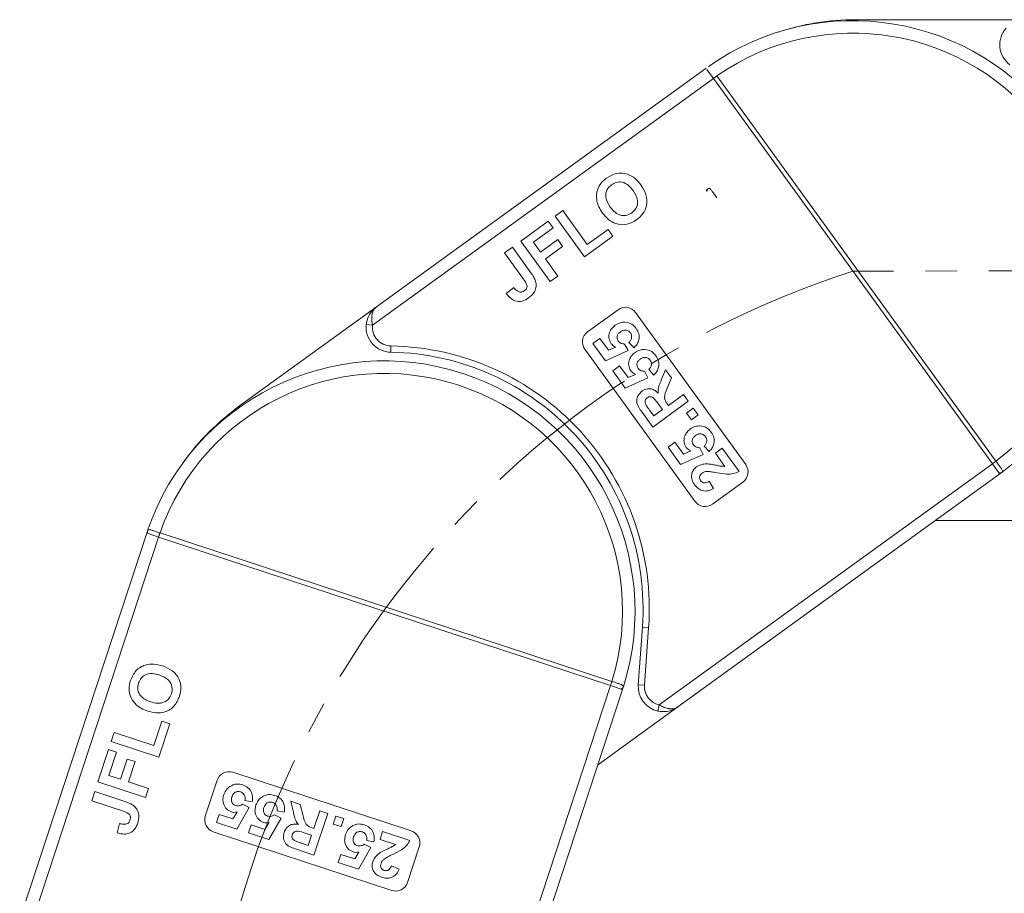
# Model space of a CAD drawing. Header units: millimetres. Extents: x 2816 to 3738, y -75 to 577.
# Tile 8 of 49: x 3125 to 3204, y 315 to 384. Entities that reach past the tile are written whole.
import ezdxf

# ---------------------------------------------------------------- set-up
doc = ezdxf.new("R2010")
doc.units = ezdxf.units.MM
doc.linetypes.add('CENTERX2', pattern=[20.32, 12.7, -2.54, 2.54, -2.54])

msp = doc.modelspace()

# ---------------------------------------------------------------- linework, layer by layer
at = {"color": 7, "linetype": 'Continuous', "lineweight": 15}
for p, q in [((3191.896, 384.437), (3205.396, 384.437)), ((3179.932, 380.56), (3153.608, 361.501)), ((3180.519, 379.75), (3180.003, 380.463)), ((3180.521, 379.748), (3180.804, 379.953)), ((3203.086, 349.179), (3180.804, 379.953)), ((3153.289, 360.035), (3180.519, 379.75)), ((3180.519, 379.75), (3180.521, 379.748)), ((3180.521, 379.748), (3202.802, 348.973)), ((3180.124, 370.946), (3179.932, 370.809)), ((3180.003, 370.712), (3179.932, 370.809)), ((3180.804, 370.202), (3180.801, 370.206)), ((3167.868, 368.739), (3168.491, 369.19)), ((3168.491, 369.19), (3170.446, 366.49)), ((3165.126, 366.754), (3167.328, 368.348)), ((3167.328, 368.348), (3167.719, 367.808)), ((3170.213, 365.499), (3167.868, 368.739)), ((3167.719, 367.808), (3166.14, 366.665)), ((3170.446, 366.49), (3172.107, 367.693)), ((3172.107, 367.693), (3172.498, 367.153)), ((3167.472, 363.514), (3165.126, 366.754)), ((3166.14, 366.665), (3166.712, 365.876)), ((3166.712, 365.876), (3168.082, 366.868)), ((3168.082, 366.868), (3168.473, 366.328)), ((3172.498, 367.153), (3170.213, 365.499)), ((3163.839, 365.821), (3164.462, 366.273)), ((3165.357, 363.724), (3163.839, 365.821)), ((3164.462, 366.273), (3165.94, 364.23)), ((3168.473, 366.328), (3167.103, 365.336)), ((3167.103, 365.336), (3168.095, 363.965)), ((3168.095, 363.965), (3167.472, 363.514)), ((3163.979, 362.567), (3164.572, 363.06)), ((3142.673, 353.584), (3153.608, 361.501)), ((3170.477, 359.516), (3172.907, 361.276)), ((3174.303, 361.052), (3183.1, 348.902)), ((3152.791, 360.086), (3153.289, 360.035)), ((3170.901, 358.581), (3171.446, 358.976)), ((3171.446, 358.976), (3172.13, 358.032)), ((3174.178, 358.239), (3173.775, 358.667)), ((3154.747, 357.881), (3154.756, 358.381)), ((3179.05, 345.97), (3170.253, 358.12)), ((3171.901, 357.2), (3170.901, 358.581)), ((3173.706, 358.008), (3171.901, 357.2)), ((3172.13, 358.032), (3172.716, 358.287)), ((3173.429, 358.533), (3173.706, 358.008)), ((3172.48, 356.4), (3173.025, 356.795)), ((3173.48, 355.019), (3172.48, 356.4)), ((3173.025, 356.795), (3173.708, 355.851)), ((3175.008, 356.352), (3175.285, 355.828)), ((3175.757, 356.058), (3175.354, 356.486)), ((3176.387, 355.714), (3176.699, 356.464)), ((3176.699, 356.464), (3177.161, 355.827)), ((3175.285, 355.828), (3173.48, 355.019)), ((3173.708, 355.851), (3174.295, 356.106)), ((3177.161, 355.827), (3176.809, 354.958)), ((3178.515, 353.956), (3175.68, 351.903)), ((3176.921, 353.633), (3178.12, 354.501)), ((3178.12, 354.501), (3178.515, 353.956)), ((3175.423, 353.254), (3175.758, 352.791)), ((3175.758, 352.791), (3176.449, 353.291)), ((3176.449, 353.291), (3176.131, 353.73)), ((3176.833, 353.755), (3176.921, 353.633)), ((3178.365, 353.016), (3178.91, 353.411)), ((3178.91, 353.411), (3179.305, 352.866)), ((3175.68, 351.903), (3174.819, 353.093)), ((3178.759, 352.471), (3178.365, 353.016)), ((3179.305, 352.866), (3178.759, 352.471)), ((3176.901, 350.294), (3177.446, 350.689)), ((3177.901, 348.913), (3176.901, 350.294)), ((3177.446, 350.689), (3178.129, 349.745)), ((3178.129, 349.745), (3178.716, 350)), ((3179.429, 350.246), (3179.706, 349.722)), ((3180.178, 349.952), (3179.774, 350.38)), ((3180.68, 349.818), (3181.226, 350.212)), ((3181.226, 350.212), (3182.568, 348.359)), ((3179.706, 349.722), (3177.901, 348.913)), ((3181.443, 348.764), (3180.68, 349.818)), ((3202.804, 348.971), (3176.196, 329.706)), ((3202.802, 348.973), (3203.086, 349.179)), ((3202.802, 348.973), (3202.804, 348.971)), ((3202.804, 348.971), (3203.32, 348.258)), ((3203.089, 349.175), (3203.086, 349.179)), ((3177.688, 329.552), (3203.39, 348.161)), ((3203.32, 348.258), (3203.39, 348.161)), ((3180.194, 347.582), (3180.535, 346.998)), ((3182.876, 347.506), (3180.447, 345.747)), ((3206.164, 344.437), (3198.247, 344.437)), ((3135.256, 343.428), (3125.111, 312.552)), ((3125.712, 311.178), (3136.206, 343.116)), ((3135.331, 343.651), (3135.256, 343.428)), ((3135.37, 343.39), (3135.256, 343.428)), ((3136.206, 343.116), (3135.37, 343.39)), ((3136.206, 343.116), (3136.209, 343.115)), ((3136.209, 343.115), (3136.318, 343.447)), ((3136.209, 343.115), (3172.304, 331.255)), ((3136.318, 343.447), (3136.314, 343.449)), ((3172.413, 331.587), (3136.318, 343.447)), ((3174.85, 335.92), (3174.52, 331.314)), ((3174.85, 335.92), (3175.348, 335.884)), ((3175.019, 331.279), (3175.348, 335.884)), ((3172.307, 331.254), (3162.053, 300.045)), ((3172.304, 331.255), (3172.413, 331.587)), ((3172.304, 331.255), (3172.307, 331.254)), ((3172.307, 331.254), (3173.143, 330.979)), ((3172.418, 331.586), (3172.413, 331.587)), ((3175.019, 331.279), (3174.52, 331.314)), ((3163.352, 300.795), (3173.257, 330.942)), ((3173.143, 330.979), (3173.257, 330.942)), ((3177.688, 329.552), (3171.275, 324.908)), ((3176.196, 329.706), (3176.089, 329.217)), ((3135.823, 326.467), (3136.464, 328.416)), ((3137.097, 328.208), (3136.217, 325.528)), ((3136.464, 328.416), (3137.097, 328.208)), ((3132.416, 326.777), (3132.657, 327.508)), ((3132.657, 327.508), (3135.823, 326.467)), ((3136.217, 325.528), (3132.416, 326.777)), ((3131.36, 323.562), (3132.208, 326.144)), ((3132.208, 326.144), (3132.842, 325.936)), ((3132.842, 325.936), (3132.233, 324.084)), ((3133.159, 323.78), (3133.687, 325.388)), ((3133.687, 325.388), (3134.321, 325.18)), ((3134.321, 325.18), (3133.792, 323.572)), ((3132.233, 324.084), (3133.159, 323.78)), ((3142.137, 324.325), (3156.387, 319.643)), ((3135.16, 322.313), (3131.36, 323.562)), ((3133.792, 323.572), (3135.4, 323.044)), ((3139.938, 320.837), (3140.875, 323.688)), ((3130.864, 322.051), (3131.104, 322.782)), ((3131.104, 322.782), (3133.499, 321.995)), ((3135.4, 323.044), (3135.16, 322.313)), ((3133.323, 321.243), (3130.864, 322.051)), ((3142.906, 321.772), (3143.438, 321.51)), ((3143.685, 321.973), (3143.107, 322.084)), ((3146.955, 321.224), (3146.769, 322.014)), ((3146.769, 322.014), (3147.516, 321.769)), ((3147.516, 321.769), (3147.741, 320.858)), ((3140.83, 320.328), (3141.04, 320.968)), ((3141.04, 320.968), (3142.147, 320.604)), ((3142.147, 320.604), (3142.473, 321.155)), ((3143.438, 321.51), (3142.45, 319.796)), ((3145.464, 320.931), (3145.996, 320.669)), ((3146.243, 321.133), (3145.665, 321.243)), ((3148.608, 319.851), (3149.071, 321.258)), ((3149.71, 321.048), (3148.617, 317.722)), ((3149.071, 321.258), (3149.71, 321.048)), ((3132.885, 319.498), (3133.077, 320.244)), ((3142.45, 319.796), (3140.83, 320.328)), ((3143.388, 319.488), (3143.598, 320.127)), ((3143.598, 320.127), (3144.705, 319.764)), ((3144.705, 319.764), (3145.031, 320.314)), ((3145.996, 320.669), (3145.008, 318.956)), ((3150.139, 320.198), (3150.349, 320.837)), ((3150.779, 319.988), (3150.139, 320.198)), ((3150.349, 320.837), (3150.989, 320.627)), ((3150.989, 320.627), (3150.779, 319.988)), ((3154.827, 314.893), (3140.576, 319.575)), ((3145.008, 318.956), (3143.388, 319.488)), ((3148.426, 319.297), (3147.911, 319.466)), ((3148.465, 319.898), (3148.608, 319.851)), ((3153.891, 318.965), (3154.101, 319.605)), ((3154.101, 319.605), (3156.275, 318.891)), ((3147.617, 318.665), (3148.16, 318.487)), ((3148.16, 318.487), (3148.426, 319.297)), ((3152.626, 318.578), (3153.158, 318.316)), ((3153.405, 318.78), (3152.827, 318.89)), ((3155.126, 318.559), (3153.891, 318.965)), ((3148.617, 317.722), (3147.222, 318.181)), ((3150.55, 317.135), (3150.76, 317.774)), ((3150.76, 317.774), (3151.867, 317.411)), ((3151.867, 317.411), (3152.193, 317.961)), ((3153.158, 318.316), (3152.17, 316.603)), ((3157.025, 318.381), (3156.089, 315.531)), ((3152.17, 316.603), (3150.55, 317.135)), ((3154.808, 316.869), (3155.427, 316.597))]:
    msp.add_line(p, q, dxfattribs=at)
at = {"color": 1, "linetype": 'CENTERX2', "lineweight": 13}
msp.add_line((3337.15, 364.437), (3191.661, 364.361), dxfattribs=at)
at = {"color": 7, "linetype": 'Continuous', "lineweight": 15}
for centre, radius, start, end in [((3191.661, 364.361), 20, 306.57889, 125.23182), ((3191.896, 364.437), 20, 90, 108.30599), ((3191.661, 364.361), 19, 306.96086, 124.84985), ((3205.396, 382.437), 2, 138.18969, 233.1301), ((3191.066, 365.63), 17.624, 125.62008, 126.75806), ((3180.298, 370.708), 0.295, 126.17855, 179.15562), ((3173.493, 360.466), 1, 35.90536, 125.90536), ((3154.781, 359.881), 2, 174.09504, 269.03546), ((3154.781, 359.881), 1.5, 174.09504, 269.03546), ((3171.063, 358.706), 1, 125.90536, 215.90536), ((3154.402, 337.384), 20.5, 355.90536, 89.03546), ((3154.402, 337.384), 21, 355.90536, 89.03546), ((3154.257, 337.185), 20, 342.48424, 161.13718), ((3154.257, 337.185), 19, 342.86622, 160.7552), ((3154.402, 337.384), 20, 125.90536, 144.21134), ((3182.29, 348.316), 1, 305.90536, 35.90536), ((3192.666, 363.421), 17.652, 305.05322, 306.18939), ((3203.408, 348.54), 0.295, 252.65509, 305.63216), ((3179.86, 346.557), 1, 215.90536, 305.90536), ((3135.612, 343.56), 0.295, 162.08391, 215.06098), ((3153.03, 337.864), 17.624, 161.52544, 162.66342), ((3155.621, 337.013), 17.652, 340.95858, 342.09475), ((3173.049, 331.259), 0.295, 288.56044, 341.53751), ((3176.515, 331.172), 2, 175.90536, 257.71567), ((3176.515, 331.172), 1.5, 175.90536, 257.71567), ((3141.825, 323.375), 1, 71.81071, 161.81071), ((3140.888, 320.525), 1, 161.81071, 251.81071), ((3156.075, 318.693), 1, 341.81071, 71.81071), ((3155.139, 315.843), 1, 251.81071, 341.81071)]:
    msp.add_arc(centre, radius, start, end, dxfattribs=at)
at = {"color": 1, "linetype": 'CENTERX2', "lineweight": 13}
msp.add_arc((3214.739, 293.051), 74.951, 107.93275, 251.59403, dxfattribs=at)
at = {"color": 7, "linetype": 'Continuous', "lineweight": 15}
for points, knots in [([(3171.987, 371.784), (3172.245, 371.936), (3172.76, 372.239), (3173.628, 372.169), (3174.295, 371.778), (3174.588, 371.416), (3174.735, 371.234)], [0, 0, 0, 0, 0.279831, 0.558669, 0.779006, 1, 1, 1, 1]), ([(3171.396, 371.163), (3171.49, 371.295), (3171.657, 371.531), (3171.886, 371.707), (3171.987, 371.784)], [0, 0, 0, 0, 0.559564, 1, 1, 1, 1]), ([(3172.386, 371.25), (3172.244, 371.121), (3171.962, 370.862), (3171.856, 370.143), (3172.118, 369.723), (3172.279, 369.466)], [0, 0, 0, 0, 0.280278, 0.559877, 1, 1, 1, 1]), ([(3174.1, 370.799), (3173.983, 370.946), (3173.75, 371.241), (3173.269, 371.492), (3172.768, 371.48), (3172.513, 371.327), (3172.386, 371.25)], [0, 0, 0, 0, 0.281087, 0.560013, 0.779691, 1, 1, 1, 1]), ([(3174.735, 371.234), (3174.892, 370.983), (3175.206, 370.482), (3175.249, 369.628), (3174.936, 368.916), (3174.58, 368.618), (3174.402, 368.468)], [0, 0, 0, 0, 0.280551, 0.5594882, 0.779434, 1, 1, 1, 1]), ([(3171.22, 369.922), (3171.191, 370.164), (3171.139, 370.596), (3171.318, 370.989), (3171.396, 371.163)], [0, 0, 0, 0, 0.559956, 1, 1, 1, 1]), ([(3174.01, 369.007), (3174.149, 369.138), (3174.428, 369.401), (3174.522, 370.121), (3174.26, 370.542), (3174.1, 370.799)], [0, 0, 0, 0, 0.279991, 0.559768, 1, 1, 1, 1]), ([(3180.124, 370.946), (3180.114, 370.939), (3180.058, 370.899), (3179.989, 370.85), (3179.933, 370.81), (3179.932, 370.809)], [0, 0, 0, 0, 0.17537, 0.987913, 1, 1, 1, 1]), ([(3180.801, 370.206), (3180.794, 370.216), (3180.722, 370.317), (3180.585, 370.509), (3180.413, 370.745), (3180.276, 370.908), (3180.188, 370.975), (3180.142, 370.954), (3180.124, 370.946)], [0, 0, 0, 0, 0.0234843, 0.2373073, 0.4510924, 0.6637685, 0.8705553, 1, 1, 1, 1]), ([(3171.672, 368.994), (3171.562, 369.155), (3171.365, 369.443), (3171.264, 369.776), (3171.22, 369.922)], [0, 0, 0, 0, 0.560171, 1, 1, 1, 1]), ([(3174.402, 368.468), (3174.146, 368.316), (3173.637, 368.013), (3172.775, 368.073), (3172.109, 368.455), (3171.818, 368.814), (3171.672, 368.994)], [0, 0, 0, 0, 0.279942, 0.558704, 0.779045, 1, 1, 1, 1]), ([(3172.279, 369.466), (3172.398, 369.318), (3172.634, 369.023), (3173.12, 368.78), (3173.622, 368.781), (3173.88, 368.932), (3174.01, 369.007)], [0, 0, 0, 0, 0.281021, 0.560116, 0.779939, 1, 1, 1, 1]), ([(3165.94, 364.23), (3166.024, 364.113), (3166.173, 363.904), (3166.272, 363.667), (3166.316, 363.563)], [0, 0, 0, 0, 0.560294, 1, 1, 1, 1]), ([(3165.411, 362.781), (3165.482, 362.841), (3165.59, 362.93), (3165.649, 363.11), (3165.605, 363.386), (3165.467, 363.574), (3165.357, 363.724)], [0, 0, 0, 0, 0.249396, 0.374426, 0.499454, 1, 1, 1, 1]), ([(3166.316, 363.563), (3166.343, 363.418), (3166.397, 363.129), (3166.229, 362.61), (3165.939, 362.363), (3165.761, 362.212)], [0, 0, 0, 0, 0.2801216, 0.5603549, 1, 1, 1, 1]), ([(3165.761, 362.212), (3165.595, 362.109), (3165.263, 361.905), (3164.69, 361.937), (3164.265, 362.212), (3164.074, 362.449), (3163.979, 362.567)], [0, 0, 0, 0, 0.280246, 0.558416, 0.778827, 1, 1, 1, 1]), ([(3164.572, 363.06), (3164.632, 362.984), (3164.739, 362.85), (3164.884, 362.758), (3164.948, 362.718)], [0, 0, 0, 0, 0.561018, 1, 1, 1, 1]), ([(3164.948, 362.718), (3164.991, 362.704), (3165.078, 362.675), (3165.246, 362.684), (3165.348, 362.744), (3165.411, 362.781)], [0, 0, 0, 0, 0.280672, 0.560844, 1, 1, 1, 1]), ([(3153.608, 361.501), (3153.606, 361.499), (3153.597, 361.493), (3153.566, 361.47), (3153.531, 361.442), (3153.331, 361.277), (3153.067, 360.967), (3152.854, 360.488), (3152.809, 360.197), (3152.791, 360.086)], [0, 0, 0, 0, 0.005088, 0.020369, 0.070807, 0.089086, 0.500311, 0.809226, 1, 1, 1, 1]), ([(3153.608, 361.501), (3153.607, 361.5), (3153.605, 361.498), (3153.6, 361.495), (3153.593, 361.49), (3153.582, 361.481), (3153.564, 361.467), (3153.544, 361.449), (3153.511, 361.418), (3153.456, 361.359), (3153.355, 361.216), (3153.289, 361.044), (3153.232, 360.769), (3153.215, 360.466), (3153.266, 360.165), (3153.289, 360.035)], [0, 0, 0, 0, 0.0040759, 0.005312, 0.0138325, 0.0234994, 0.0399385, 0.0679586, 0.0859142, 0.1471881, 0.2568342, 0.4847154, 0.5266974, 0.7953711, 1, 1, 1, 1]), ([(3172.686, 360.039), (3172.816, 360.118), (3173.049, 360.258), (3173.319, 360.272), (3173.438, 360.278)], [0, 0, 0, 0, 0.5595341, 1, 1, 1, 1]), ([(3173.438, 360.278), (3173.643, 360.245), (3174.01, 360.186), (3174.248, 359.905), (3174.354, 359.781)], [0, 0, 0, 0, 0.558353, 1, 1, 1, 1]), ([(3172.357, 358.56), (3172.281, 358.701), (3172.13, 358.984), (3172.198, 359.442), (3172.396, 359.802), (3172.589, 359.96), (3172.686, 360.039)], [0, 0, 0, 0, 0.2790069, 0.5586194, 0.7790735, 1, 1, 1, 1]), ([(3173.093, 359.503), (3173.03, 359.453), (3172.906, 359.353), (3172.812, 359.143), (3172.825, 358.933), (3172.89, 358.826), (3172.923, 358.772)], [0, 0, 0, 0, 0.280898, 0.55946, 0.779497, 1, 1, 1, 1]), ([(3173.897, 359.416), (3173.839, 359.479), (3173.723, 359.606), (3173.479, 359.666), (3173.262, 359.613), (3173.149, 359.54), (3173.093, 359.503)], [0, 0, 0, 0, 0.279573, 0.558664, 0.778923, 1, 1, 1, 1]), ([(3173.775, 358.667), (3173.828, 358.724), (3173.935, 358.839), (3173.998, 359.052), (3173.99, 359.256), (3173.928, 359.362), (3173.897, 359.416)], [0, 0, 0, 0, 0.2803, 0.559961, 0.780042, 1, 1, 1, 1]), ([(3174.354, 359.781), (3174.437, 359.642), (3174.604, 359.365), (3174.599, 358.9), (3174.439, 358.514), (3174.265, 358.331), (3174.178, 358.239)], [0, 0, 0, 0, 0.2799484, 0.5590305, 0.7793307, 1, 1, 1, 1]), ([(3172.923, 358.772), (3172.959, 358.731), (3173.03, 358.649), (3173.205, 358.559), (3173.344, 358.543), (3173.429, 358.533)], [0, 0, 0, 0, 0.279963, 0.560065, 1, 1, 1, 1]), ([(3172.716, 358.287), (3172.638, 358.324), (3172.5, 358.391), (3172.4, 358.508), (3172.357, 358.56)], [0, 0, 0, 0, 0.559888, 1, 1, 1, 1]), ([(3173.936, 356.379), (3173.86, 356.52), (3173.709, 356.803), (3173.776, 357.261), (3173.975, 357.621), (3174.168, 357.779), (3174.265, 357.859)], [0, 0, 0, 0, 0.279007, 0.558619, 0.779074, 1, 1, 1, 1]), ([(3174.265, 357.859), (3174.395, 357.937), (3174.628, 358.077), (3174.898, 358.091), (3175.017, 358.097)], [0, 0, 0, 0, 0.559534, 1, 1, 1, 1]), ([(3175.017, 358.097), (3175.222, 358.064), (3175.589, 358.006), (3175.827, 357.724), (3175.932, 357.6)], [0, 0, 0, 0, 0.558353, 1, 1, 1, 1]), ([(3174.671, 357.322), (3174.609, 357.272), (3174.485, 357.173), (3174.39, 356.963), (3174.404, 356.752), (3174.469, 356.645), (3174.502, 356.591)], [0, 0, 0, 0, 0.280898, 0.55946, 0.779497, 1, 1, 1, 1]), ([(3175.476, 357.235), (3175.418, 357.299), (3175.302, 357.426), (3175.058, 357.486), (3174.84, 357.432), (3174.728, 357.359), (3174.671, 357.322)], [0, 0, 0, 0, 0.2795727, 0.5586639, 0.7789233, 1, 1, 1, 1]), ([(3175.354, 356.486), (3175.407, 356.544), (3175.514, 356.658), (3175.577, 356.871), (3175.569, 357.075), (3175.507, 357.182), (3175.476, 357.235)], [0, 0, 0, 0, 0.2803, 0.559961, 0.780042, 1, 1, 1, 1]), ([(3175.932, 357.6), (3176.016, 357.461), (3176.183, 357.185), (3176.178, 356.719), (3176.018, 356.333), (3175.844, 356.15), (3175.757, 356.058)], [0, 0, 0, 0, 0.279948, 0.559031, 0.779331, 1, 1, 1, 1]), ([(3174.295, 356.106), (3174.217, 356.144), (3174.078, 356.21), (3173.979, 356.328), (3173.936, 356.379)], [0, 0, 0, 0, 0.559888, 1, 1, 1, 1]), ([(3174.502, 356.591), (3174.538, 356.55), (3174.609, 356.468), (3174.784, 356.378), (3174.923, 356.362), (3175.008, 356.352)], [0, 0, 0, 0, 0.279963, 0.560065, 1, 1, 1, 1]), ([(3176.102, 354.615), (3176.101, 354.746), (3176.099, 354.962), (3176.189, 355.249), (3176.283, 355.484), (3176.352, 355.637), (3176.387, 355.714)], [0, 0, 0, 0, 0.339579, 0.559591, 0.779787, 1, 1, 1, 1]), ([(3174.819, 353.093), (3174.728, 353.223), (3174.546, 353.483), (3174.376, 353.86), (3174.401, 354.183), (3174.51, 354.488), (3174.689, 354.652), (3174.808, 354.762)], [0, 0, 0, 0, 0.251143, 0.500527, 0.625735, 0.75105, 1, 1, 1, 1]), ([(3174.808, 354.762), (3174.924, 354.832), (3175.156, 354.971), (3175.548, 354.974), (3175.869, 354.831), (3176.024, 354.687), (3176.102, 354.615)], [0, 0, 0, 0, 0.279954, 0.558933, 0.779174, 1, 1, 1, 1]), ([(3176.809, 354.958), (3176.711, 354.731), (3176.575, 354.416), (3176.664, 353.983), (3176.776, 353.831), (3176.833, 353.755)], [0, 0, 0, 0, 0.5610215, 0.7792953, 1, 1, 1, 1]), ([(3175.228, 354.235), (3175.184, 354.197), (3175.097, 354.123), (3175.032, 353.918), (3175.085, 353.779), (3175.118, 353.694)], [0, 0, 0, 0, 0.281129, 0.561183, 1, 1, 1, 1]), ([(3176.131, 353.73), (3176.02, 353.894), (3175.882, 354.1), (3175.65, 354.288), (3175.505, 354.331), (3175.354, 354.313), (3175.27, 354.261), (3175.228, 354.235)], [0, 0, 0, 0, 0.500962, 0.625785, 0.750436, 0.875032, 1, 1, 1, 1]), ([(3175.118, 353.694), (3175.173, 353.611), (3175.271, 353.462), (3175.376, 353.318), (3175.423, 353.254)], [0, 0, 0, 0, 0.559921, 1, 1, 1, 1]), ([(3178.356, 350.273), (3178.281, 350.414), (3178.13, 350.697), (3178.197, 351.155), (3178.396, 351.515), (3178.589, 351.673), (3178.686, 351.753)], [0, 0, 0, 0, 0.279007, 0.558619, 0.779074, 1, 1, 1, 1]), ([(3178.686, 351.753), (3178.816, 351.831), (3179.049, 351.971), (3179.319, 351.985), (3179.438, 351.991)], [0, 0, 0, 0, 0.559534, 1, 1, 1, 1]), ([(3179.438, 351.991), (3179.643, 351.958), (3180.01, 351.899), (3180.248, 351.618), (3180.353, 351.494)], [0, 0, 0, 0, 0.558353, 1, 1, 1, 1]), ([(3179.092, 351.216), (3179.03, 351.166), (3178.906, 351.067), (3178.811, 350.856), (3178.825, 350.646), (3178.89, 350.539), (3178.923, 350.485)], [0, 0, 0, 0, 0.2808976, 0.5594604, 0.779497, 1, 1, 1, 1]), ([(3179.897, 351.129), (3179.839, 351.193), (3179.723, 351.32), (3179.478, 351.38), (3179.261, 351.326), (3179.149, 351.253), (3179.092, 351.216)], [0, 0, 0, 0, 0.279573, 0.558664, 0.778923, 1, 1, 1, 1]), ([(3179.774, 350.38), (3179.828, 350.438), (3179.935, 350.552), (3179.998, 350.765), (3179.99, 350.969), (3179.928, 351.076), (3179.897, 351.129)], [0, 0, 0, 0, 0.2803, 0.559961, 0.780042, 1, 1, 1, 1]), ([(3180.353, 351.494), (3180.437, 351.355), (3180.604, 351.079), (3180.599, 350.613), (3180.439, 350.227), (3180.265, 350.044), (3180.178, 349.952)], [0, 0, 0, 0, 0.279948, 0.559031, 0.779331, 1, 1, 1, 1]), ([(3178.716, 350), (3178.638, 350.038), (3178.499, 350.104), (3178.4, 350.221), (3178.356, 350.273)], [0, 0, 0, 0, 0.559888, 1, 1, 1, 1]), ([(3178.923, 350.485), (3178.959, 350.444), (3179.03, 350.362), (3179.205, 350.272), (3179.344, 350.256), (3179.429, 350.246)], [0, 0, 0, 0, 0.279963, 0.560065, 1, 1, 1, 1]), ([(3179.021, 347.29), (3178.94, 347.418), (3178.778, 347.675), (3178.754, 348.109), (3178.892, 348.483), (3179.072, 348.64), (3179.162, 348.718)], [0, 0, 0, 0, 0.280568, 0.55975, 0.779795, 1, 1, 1, 1]), ([(3179.162, 348.718), (3179.321, 348.805), (3179.606, 348.96), (3179.929, 348.959), (3180.072, 348.958)], [0, 0, 0, 0, 0.558458, 1, 1, 1, 1]), ([(3180.072, 348.958), (3180.228, 348.939), (3180.486, 348.909), (3180.838, 348.831), (3181.137, 348.763), (3181.341, 348.764), (3181.443, 348.764)], [0, 0, 0, 0, 0.339985, 0.560186, 0.78038, 1, 1, 1, 1]), ([(3203.58, 348.3), (3203.589, 348.308), (3203.615, 348.332), (3203.616, 348.395), (3203.557, 348.519), (3203.428, 348.71), (3203.262, 348.939), (3203.142, 349.101), (3203.089, 349.175)], [0, 0, 0, 0, 0.07361, 0.225281, 0.412719, 0.616054, 0.826783, 1, 1, 1, 1]), ([(3179.63, 348.226), (3179.579, 348.184), (3179.476, 348.102), (3179.402, 347.926), (3179.419, 347.752), (3179.474, 347.665), (3179.501, 347.621)], [0, 0, 0, 0, 0.280664, 0.559461, 0.779366, 1, 1, 1, 1]), ([(3179.501, 347.621), (3179.533, 347.583), (3179.595, 347.507), (3179.732, 347.444), (3179.949, 347.439), (3180.093, 347.523), (3180.194, 347.582)], [0, 0, 0, 0, 0.187236, 0.374084, 0.560696, 1, 1, 1, 1]), ([(3180.036, 348.355), (3179.955, 348.347), (3179.81, 348.333), (3179.685, 348.259), (3179.63, 348.226)], [0, 0, 0, 0, 0.560117, 1, 1, 1, 1]), ([(3180.808, 348.253), (3180.664, 348.28), (3180.409, 348.328), (3180.15, 348.347), (3180.036, 348.355)], [0, 0, 0, 0, 0.560235, 1, 1, 1, 1]), ([(3182.568, 348.359), (3182.414, 348.288), (3182.106, 348.146), (3181.493, 348.133), (3181.068, 348.207), (3180.808, 348.253)], [0, 0, 0, 0, 0.279551, 0.559332, 1, 1, 1, 1]), ([(3203.39, 348.161), (3203.391, 348.161), (3203.447, 348.202), (3203.515, 348.252), (3203.57, 348.293), (3203.58, 348.3)], [0, 0, 0, 0, 0.0120871, 0.8246302, 1, 1, 1, 1]), ([(3180.535, 346.998), (3180.391, 346.923), (3180.104, 346.774), (3179.634, 346.791), (3179.264, 346.997), (3179.102, 347.192), (3179.021, 347.29)], [0, 0, 0, 0, 0.280752, 0.55897, 0.779275, 1, 1, 1, 1]), ([(3136.314, 343.449), (3136.302, 343.453), (3136.184, 343.492), (3135.961, 343.567), (3135.683, 343.657), (3135.476, 343.71), (3135.366, 343.712), (3135.34, 343.668), (3135.331, 343.651)], [0, 0, 0, 0, 0.023484, 0.237307, 0.451092, 0.663769, 0.870555, 1, 1, 1, 1]), ([(3135.331, 343.651), (3135.327, 343.639), (3135.305, 343.575), (3135.278, 343.494), (3135.256, 343.429), (3135.256, 343.428)], [0, 0, 0, 0, 0.17537, 0.987913, 1, 1, 1, 1]), ([(3133.967, 331.66), (3134.087, 331.934), (3134.326, 332.482), (3135.07, 332.934), (3135.84, 333.008), (3136.29, 332.886), (3136.515, 332.826)], [0, 0, 0, 0, 0.279831, 0.558669, 0.779006, 1, 1, 1, 1]), ([(3136.515, 332.826), (3136.79, 332.715), (3137.338, 332.493), (3137.874, 331.826), (3138.037, 331.066), (3137.924, 330.615), (3137.868, 330.39)], [0, 0, 0, 0, 0.280551, 0.559488, 0.779434, 1, 1, 1, 1]), ([(3136.257, 332.101), (3136.075, 332.152), (3135.714, 332.253), (3135.177, 332.175), (3134.777, 331.871), (3134.661, 331.598), (3134.603, 331.461)], [0, 0, 0, 0, 0.281087, 0.560013, 0.779691, 1, 1, 1, 1]), ([(3137.234, 330.596), (3137.27, 330.785), (3137.342, 331.161), (3136.995, 331.8), (3136.537, 331.987), (3136.257, 332.101)], [0, 0, 0, 0, 0.279991, 0.559768, 1, 1, 1, 1]), ([(3133.853, 330.81), (3133.851, 330.972), (3133.849, 331.261), (3133.931, 331.538), (3133.967, 331.66)], [0, 0, 0, 0, 0.559564, 1, 1, 1, 1]), ([(3134.603, 331.461), (3134.565, 331.273), (3134.488, 330.898), (3134.823, 330.254), (3135.282, 330.067), (3135.563, 329.954)], [0, 0, 0, 0, 0.280278, 0.559877, 1, 1, 1, 1]), ([(3173.329, 331.165), (3173.332, 331.177), (3173.339, 331.212), (3173.303, 331.263), (3173.182, 331.329), (3172.966, 331.408), (3172.697, 331.496), (3172.505, 331.558), (3172.418, 331.586)], [0, 0, 0, 0, 0.07361, 0.225281, 0.412719, 0.616054, 0.826783, 1, 1, 1, 1]), ([(3173.257, 330.942), (3173.258, 330.943), (3173.279, 331.008), (3173.305, 331.089), (3173.326, 331.154), (3173.329, 331.165)], [0, 0, 0, 0, 0.0120871, 0.8246302, 1, 1, 1, 1]), ([(3134.438, 329.702), (3134.272, 329.881), (3133.977, 330.2), (3133.891, 330.623), (3133.853, 330.81)], [0, 0, 0, 0, 0.559956, 1, 1, 1, 1]), ([(3137.868, 330.39), (3137.75, 330.117), (3137.515, 329.573), (3136.782, 329.116), (3136.018, 329.035), (3135.572, 329.155), (3135.348, 329.215)], [0, 0, 0, 0, 0.2799425, 0.558704, 0.7790449, 1, 1, 1, 1]), ([(3135.563, 329.954), (3135.746, 329.903), (3136.11, 329.803), (3136.646, 329.891), (3137.052, 330.186), (3137.173, 330.46), (3137.234, 330.596)], [0, 0, 0, 0, 0.281021, 0.560116, 0.779939, 1, 1, 1, 1]), ([(3135.348, 329.215), (3135.164, 329.281), (3134.836, 329.399), (3134.559, 329.609), (3134.438, 329.702)], [0, 0, 0, 0, 0.560171, 1, 1, 1, 1]), ([(3177.688, 329.552), (3177.686, 329.55), (3177.677, 329.544), (3177.646, 329.521), (3177.608, 329.496), (3177.389, 329.358), (3177.012, 329.204), (3176.49, 329.151), (3176.2, 329.199), (3176.089, 329.217)], [0, 0, 0, 0, 0.005088, 0.020369, 0.070807, 0.089086, 0.500311, 0.809226, 1, 1, 1, 1]), ([(3176.196, 329.706), (3176.253, 329.674), (3176.368, 329.61), (3176.562, 329.523), (3176.774, 329.45), (3176.943, 329.415), (3177.154, 329.391), (3177.338, 329.4), (3177.506, 329.452), (3177.579, 329.485), (3177.619, 329.507), (3177.642, 329.521), (3177.661, 329.533), (3177.673, 329.541), (3177.68, 329.546), (3177.685, 329.549), (3177.686, 329.551), (3177.688, 329.552)], [0, 0, 0, 0, 0.101029, 0.204946, 0.337168, 0.474297, 0.5162, 0.743651, 0.85309, 0.914248, 0.93217, 0.960137, 0.976545, 0.986194, 0.994698, 0.995932, 1, 1, 1, 1]), ([(3141.89, 323.19), (3142.076, 323.284), (3142.407, 323.452), (3142.765, 323.364), (3142.923, 323.325)], [0, 0, 0, 0, 0.558353, 1, 1, 1, 1]), ([(3142.923, 323.325), (3143.072, 323.262), (3143.37, 323.135), (3143.639, 322.756), (3143.735, 322.349), (3143.702, 322.099), (3143.685, 321.973)], [0, 0, 0, 0, 0.279948, 0.559031, 0.779331, 1, 1, 1, 1]), ([(3142.022, 321.165), (3141.878, 321.235), (3141.59, 321.376), (3141.376, 321.786), (3141.326, 322.194), (3141.389, 322.436), (3141.421, 322.557)], [0, 0, 0, 0, 0.279007, 0.558619, 0.779074, 1, 1, 1, 1]), ([(3141.421, 322.557), (3141.48, 322.696), (3141.587, 322.946), (3141.797, 323.116), (3141.89, 323.19)], [0, 0, 0, 0, 0.5595341, 1, 1, 1, 1]), ([(3142.768, 322.762), (3142.683, 322.779), (3142.515, 322.814), (3142.282, 322.719), (3142.137, 322.549), (3142.089, 322.423), (3142.065, 322.36)], [0, 0, 0, 0, 0.279573, 0.558664, 0.778923, 1, 1, 1, 1]), ([(3143.107, 322.084), (3143.117, 322.161), (3143.137, 322.316), (3143.063, 322.526), (3142.936, 322.686), (3142.824, 322.737), (3142.768, 322.762)], [0, 0, 0, 0, 0.2803, 0.559961, 0.780042, 1, 1, 1, 1]), ([(3144.448, 322.35), (3144.633, 322.444), (3144.965, 322.612), (3145.323, 322.523), (3145.481, 322.484)], [0, 0, 0, 0, 0.558353, 1, 1, 1, 1]), ([(3145.481, 322.484), (3145.63, 322.421), (3145.927, 322.295), (3146.197, 321.915), (3146.293, 321.509), (3146.26, 321.258), (3146.243, 321.133)], [0, 0, 0, 0, 0.279948, 0.559031, 0.779331, 1, 1, 1, 1]), ([(3133.499, 321.995), (3133.636, 321.949), (3133.879, 321.867), (3134.098, 321.734), (3134.195, 321.675)], [0, 0, 0, 0, 0.560294, 1, 1, 1, 1]), ([(3134.195, 321.675), (3134.301, 321.573), (3134.515, 321.371), (3134.683, 320.852), (3134.593, 320.481), (3134.538, 320.255)], [0, 0, 0, 0, 0.280122, 0.560355, 1, 1, 1, 1]), ([(3142.065, 322.36), (3142.044, 322.283), (3142.001, 322.13), (3142.048, 321.904), (3142.182, 321.742), (3142.298, 321.693), (3142.356, 321.669)], [0, 0, 0, 0, 0.280898, 0.55946, 0.779497, 1, 1, 1, 1]), ([(3142.356, 321.669), (3142.409, 321.657), (3142.515, 321.632), (3142.71, 321.662), (3142.832, 321.73), (3142.906, 321.772)], [0, 0, 0, 0, 0.279963, 0.560065, 1, 1, 1, 1]), ([(3144.58, 320.325), (3144.436, 320.395), (3144.147, 320.535), (3143.934, 320.945), (3143.883, 321.354), (3143.947, 321.595), (3143.978, 321.716)], [0, 0, 0, 0, 0.279007, 0.558619, 0.779074, 1, 1, 1, 1]), ([(3143.978, 321.716), (3144.038, 321.856), (3144.145, 322.106), (3144.355, 322.275), (3144.448, 322.35)], [0, 0, 0, 0, 0.559534, 1, 1, 1, 1]), ([(3145.326, 321.921), (3145.241, 321.939), (3145.073, 321.974), (3144.839, 321.879), (3144.695, 321.708), (3144.647, 321.583), (3144.622, 321.52)], [0, 0, 0, 0, 0.279573, 0.558664, 0.778923, 1, 1, 1, 1]), ([(3145.665, 321.243), (3145.675, 321.321), (3145.695, 321.476), (3145.62, 321.685), (3145.494, 321.846), (3145.382, 321.896), (3145.326, 321.921)], [0, 0, 0, 0, 0.2803, 0.559961, 0.780042, 1, 1, 1, 1]), ([(3133.92, 320.511), (3133.943, 320.601), (3133.978, 320.736), (3133.92, 320.917), (3133.723, 321.115), (3133.501, 321.186), (3133.323, 321.243)], [0, 0, 0, 0, 0.2493961, 0.3744258, 0.4994543, 1, 1, 1, 1]), ([(3142.473, 321.155), (3142.388, 321.139), (3142.236, 321.112), (3142.087, 321.149), (3142.022, 321.165)], [0, 0, 0, 0, 0.559888, 1, 1, 1, 1]), ([(3144.622, 321.52), (3144.601, 321.443), (3144.559, 321.289), (3144.606, 321.064), (3144.74, 320.901), (3144.856, 320.853), (3144.914, 320.829)], [0, 0, 0, 0, 0.280898, 0.55946, 0.779497, 1, 1, 1, 1]), ([(3144.914, 320.829), (3144.967, 320.816), (3145.073, 320.792), (3145.268, 320.821), (3145.389, 320.89), (3145.464, 320.931)], [0, 0, 0, 0, 0.279963, 0.560065, 1, 1, 1, 1]), ([(3147.369, 320.167), (3147.291, 320.272), (3147.163, 320.446), (3147.068, 320.731), (3147.006, 320.976), (3146.972, 321.141), (3146.955, 321.224)], [0, 0, 0, 0, 0.339579, 0.559591, 0.779787, 1, 1, 1, 1]), ([(3134.538, 320.255), (3134.463, 320.074), (3134.314, 319.714), (3133.831, 319.405), (3133.326, 319.378), (3133.032, 319.458), (3132.885, 319.498)], [0, 0, 0, 0, 0.280246, 0.558416, 0.778827, 1, 1, 1, 1]), ([(3133.077, 320.244), (3133.17, 320.218), (3133.336, 320.172), (3133.507, 320.183), (3133.582, 320.188)], [0, 0, 0, 0, 0.561018, 1, 1, 1, 1]), ([(3133.582, 320.188), (3133.626, 320.202), (3133.713, 320.23), (3133.844, 320.335), (3133.891, 320.444), (3133.92, 320.511)], [0, 0, 0, 0, 0.280672, 0.560844, 1, 1, 1, 1]), ([(3145.031, 320.314), (3144.946, 320.299), (3144.794, 320.272), (3144.645, 320.308), (3144.58, 320.325)], [0, 0, 0, 0, 0.5598879, 1, 1, 1, 1]), ([(3146.234, 319.526), (3146.288, 319.651), (3146.394, 319.9), (3146.71, 320.132), (3147.053, 320.204), (3147.264, 320.179), (3147.369, 320.167)], [0, 0, 0, 0, 0.279954, 0.558933, 0.779174, 1, 1, 1, 1]), ([(3147.741, 320.858), (3147.794, 320.617), (3147.869, 320.282), (3148.195, 319.983), (3148.375, 319.927), (3148.465, 319.898)], [0, 0, 0, 0, 0.561022, 0.779295, 1, 1, 1, 1]), ([(3151.61, 319.997), (3151.795, 320.091), (3152.127, 320.259), (3152.485, 320.17), (3152.643, 320.131)], [0, 0, 0, 0, 0.558353, 1, 1, 1, 1]), ([(3152.643, 320.131), (3152.792, 320.068), (3153.089, 319.942), (3153.358, 319.562), (3153.455, 319.155), (3153.421, 318.905), (3153.405, 318.78)], [0, 0, 0, 0, 0.2799484, 0.5590305, 0.7793307, 1, 1, 1, 1]), ([(3147.222, 318.181), (3147.072, 318.233), (3146.772, 318.337), (3146.414, 318.543), (3146.244, 318.819), (3146.154, 319.13), (3146.203, 319.368), (3146.234, 319.526)], [0, 0, 0, 0, 0.2511432, 0.5005272, 0.6257353, 0.7510496, 1, 1, 1, 1]), ([(3146.884, 319.345), (3146.87, 319.29), (3146.844, 319.178), (3146.911, 318.974), (3147.036, 318.893), (3147.112, 318.843)], [0, 0, 0, 0, 0.281129, 0.561183, 1, 1, 1, 1]), ([(3147.911, 319.466), (3147.725, 319.534), (3147.493, 319.619), (3147.194, 319.637), (3147.052, 319.586), (3146.94, 319.483), (3146.902, 319.391), (3146.884, 319.345)], [0, 0, 0, 0, 0.500962, 0.625785, 0.750436, 0.875032, 1, 1, 1, 1]), ([(3151.741, 317.971), (3151.597, 318.041), (3151.309, 318.182), (3151.095, 318.592), (3151.045, 319), (3151.109, 319.242), (3151.14, 319.363)], [0, 0, 0, 0, 0.279007, 0.558619, 0.779074, 1, 1, 1, 1]), ([(3151.14, 319.363), (3151.2, 319.503), (3151.306, 319.753), (3151.517, 319.922), (3151.61, 319.997)], [0, 0, 0, 0, 0.559534, 1, 1, 1, 1]), ([(3152.487, 319.568), (3152.403, 319.586), (3152.234, 319.62), (3152.001, 319.526), (3151.857, 319.355), (3151.808, 319.23), (3151.784, 319.167)], [0, 0, 0, 0, 0.2795727, 0.5586639, 0.7789233, 1, 1, 1, 1]), ([(3152.827, 318.89), (3152.837, 318.968), (3152.856, 319.123), (3152.782, 319.332), (3152.656, 319.493), (3152.544, 319.543), (3152.487, 319.568)], [0, 0, 0, 0, 0.2803, 0.559961, 0.780042, 1, 1, 1, 1]), ([(3147.112, 318.843), (3147.205, 318.808), (3147.372, 318.745), (3147.542, 318.69), (3147.617, 318.665)], [0, 0, 0, 0, 0.559921, 1, 1, 1, 1]), ([(3151.784, 319.167), (3151.763, 319.09), (3151.721, 318.936), (3151.768, 318.711), (3151.902, 318.548), (3152.018, 318.5), (3152.076, 318.475)], [0, 0, 0, 0, 0.280898, 0.55946, 0.779497, 1, 1, 1, 1]), ([(3152.076, 318.475), (3152.129, 318.463), (3152.234, 318.439), (3152.43, 318.468), (3152.551, 318.536), (3152.626, 318.578)], [0, 0, 0, 0, 0.279963, 0.560065, 1, 1, 1, 1]), ([(3153.902, 317.912), (3154.04, 317.989), (3154.266, 318.115), (3154.597, 318.259), (3154.879, 318.379), (3155.044, 318.499), (3155.126, 318.559)], [0, 0, 0, 0, 0.339985, 0.560186, 0.78038, 1, 1, 1, 1]), ([(3156.275, 318.891), (3156.192, 318.743), (3156.025, 318.447), (3155.537, 318.077), (3155.149, 317.888), (3154.911, 317.773)], [0, 0, 0, 0, 0.279551, 0.559332, 1, 1, 1, 1]), ([(3152.193, 317.961), (3152.108, 317.946), (3151.956, 317.919), (3151.807, 317.955), (3151.741, 317.971)], [0, 0, 0, 0, 0.559888, 1, 1, 1, 1]), ([(3153.306, 317.184), (3153.384, 317.348), (3153.523, 317.641), (3153.786, 317.829), (3153.902, 317.912)], [0, 0, 0, 0, 0.558458, 1, 1, 1, 1]), ([(3154.911, 317.773), (3154.78, 317.71), (3154.544, 317.6), (3154.323, 317.463), (3154.226, 317.403)], [0, 0, 0, 0, 0.5602349, 1, 1, 1, 1]), ([(3154.029, 315.944), (3153.888, 316.001), (3153.607, 316.114), (3153.332, 316.452), (3153.225, 316.835), (3153.279, 317.068), (3153.306, 317.184)], [0, 0, 0, 0, 0.280568, 0.55975, 0.779795, 1, 1, 1, 1]), ([(3153.973, 317.06), (3153.956, 316.996), (3153.922, 316.869), (3153.965, 316.683), (3154.08, 316.553), (3154.176, 316.514), (3154.224, 316.494)], [0, 0, 0, 0, 0.280664, 0.559461, 0.779366, 1, 1, 1, 1]), ([(3154.226, 317.403), (3154.165, 317.349), (3154.056, 317.252), (3153.999, 317.119), (3153.973, 317.06)], [0, 0, 0, 0, 0.560117, 1, 1, 1, 1]), ([(3155.427, 316.597), (3155.354, 316.451), (3155.208, 316.162), (3154.818, 315.9), (3154.398, 315.85), (3154.152, 315.913), (3154.029, 315.944)], [0, 0, 0, 0, 0.280752, 0.55897, 0.779275, 1, 1, 1, 1]), ([(3154.224, 316.494), (3154.272, 316.482), (3154.367, 316.458), (3154.515, 316.486), (3154.693, 316.61), (3154.761, 316.762), (3154.808, 316.869)], [0, 0, 0, 0, 0.187236, 0.374084, 0.560696, 1, 1, 1, 1])]:
    msp.add_open_spline(points, degree=3, knots=knots, dxfattribs=at)

doc.saveas('drawing.dxf')
